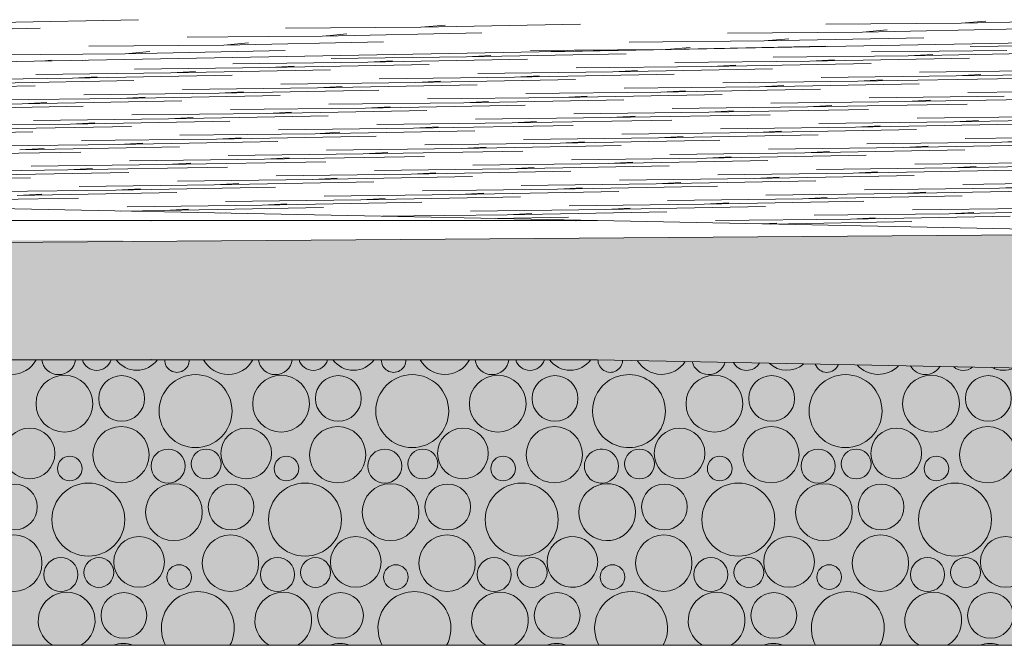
# Model space of a CAD drawing. Header units: millimetres. Extents: x -76432 to -27350, y -300 to 6935.
# Tile 66 of 75: x -29604 to -29108, y -300 to 15. Entities that reach past the tile are written whole.
import ezdxf

# ---------------------------------------------------------------- set-up
doc = ezdxf.new("R2010")
doc.units = ezdxf.units.MM
doc.header["$MEASUREMENT"] = 0
doc.layers.add('Nouveau_Terrain _ Original.Terrain', color=7, linetype='Continuous')
doc.layers.add('Nouveau_VRD _ Voirie 3d.VRD', color=7, linetype='Continuous')

# ---------------------------------------------------------------- blocks, each defined once
blk = doc.blocks.new('Élément de coupe_31')
at = {"layer": 'Nouveau_Terrain _ Original.Terrain', "linetype": 'Continuous', "lineweight": 15, "true_color": 0xf48e54}
h = blk.add_hatch(dxfattribs=at)
h.set_pattern_fill('Terre', color=33, style=0, pattern_type=2)
h.set_pattern_definition([(45, (0, 0), (-137.8858, 137.8858), []), (45, (-45.96, 45.96), (-275.7716, 275.7716), []), (45, (-91.92, 91.92), (-275.7716, 275.7716), []), (135, (-137.886, 137.886), (45.96194, 45.96194), [195, -195])])
h.paths.add_polyline_path([(-45278.93, -182.88), (-48767.24, -201.74), (-53028.52, -224.87), (-58189.71, -253.03), (-64406.44, -287.14), (-66736.01, -300), (-27349.9, -300), (-27349.9, -80.38), (-30347.05, -102.7), (-30687.31, -105.32), (-30979.52, -107.48), (-31257.53, -109.37), (-31550.89, -111.18), (-31862.67, -112.95), (-32189.06, -114.67), (-32526.08, -116.34), (-40248.03, -155.83), (-42463.99, -167.72)])
at = {"layer": 'Nouveau_Terrain _ Original.Terrain', "color": 7, "linetype": 'Continuous', "lineweight": 15}
blk.add_line((-28602.27, 12.4), (-31527.12, -42), dxfattribs=at)
at = {"layer": 'Nouveau_Terrain _ Original.Terrain', "color": 114, "linetype": 'Continuous', "lineweight": 15, "true_color": 0x00ad56}
for p, q in [((-29674.21, 8.89), (-29593.79, 10.5)), ((-29674.21, 8.89), (-29593.79, 10.5)), ((-29624.63, 13.19), (-29544.2, 14.8)), ((-29624.63, 13.19), (-29544.2, 14.8)), ((-29402.09, 10.97), (-29470.12, 10.46)), ((-29402.09, 10.97), (-29470.12, 10.46)), ((-29402.09, 10.97), (-29321.67, 12.59)), ((-29402.09, 10.97), (-29321.67, 12.59)), ((-29402.09, 10.97), (-29389.7, 12.08)), ((-29402.09, 10.97), (-29389.7, 12.08)), ((-29129.97, 12.99), (-29198, 12.49)), ((-29129.97, 12.99), (-29198, 12.49)), ((-29179.56, 8.51), (-29099.13, 10.13)), ((-29179.56, 8.51), (-29099.13, 10.13)), ((-29129.97, 12.99), (-29049.55, 14.61)), ((-29129.97, 12.99), (-29049.55, 14.61)), ((-29129.97, 12.99), (-29117.58, 14.11)), ((-29129.97, 12.99), (-29117.58, 14.11)), ((-29478.61, 6.31), (-29519.71, 6.01)), ((-29478.61, 6.31), (-29519.71, 6.01)), ((-29451.68, 6.51), (-29478.59, 6.31)), ((-29451.68, 6.51), (-29478.59, 6.31)), ((-29451.68, 6.51), (-29371.25, 8.13)), ((-29451.68, 6.51), (-29371.25, 8.13)), ((-29451.68, 6.51), (-29447.64, 6.87)), ((-29451.68, 6.51), (-29447.64, 6.87)), ((-29447.63, 6.87), (-29439.28, 7.63)), ((-29447.63, 6.87), (-29439.28, 7.63)), ((-29179.56, 8.51), (-29247.59, 8.01)), ((-29179.56, 8.51), (-29247.59, 8.01)), ((-29229.15, 4.1), (-29148.72, 5.71)), ((-29229.15, 4.1), (-29148.72, 5.71)), ((-29229.15, 4.1), (-29216.75, 5.19)), ((-29229.15, 4.1), (-29216.75, 5.19)), ((-29179.56, 8.51), (-29167.16, 9.63)), ((-29179.56, 8.51), (-29167.16, 9.63)), ((-29501.26, 2.03), (-29569.29, 1.53)), ((-29501.26, 2.03), (-29569.29, 1.53)), ((-29501.26, 2.03), (-29420.84, 3.65)), ((-29501.26, 2.03), (-29420.84, 3.65)), ((-29501.26, 2.03), (-29488.87, 3.15)), ((-29501.26, 2.03), (-29488.87, 3.15)), ((-29329.52, -1.17), (-29249.1, 0.31)), ((-29329.52, -1.17), (-29249.1, 0.31)), ((-29229.15, 4.1), (-29297.18, 3.58)), ((-29229.15, 4.1), (-29297.18, 3.58)), ((-29278.38, -0.18), (-29266.33, 0.86)), ((-29278.38, -0.18), (-29266.33, 0.86)), ((-29262.39, 0.12), (-29198.31, 1.41)), ((-29262.39, 0.12), (-29198.31, 1.41)), ((-29057.4, 2.06), (-29125.43, 1.25)), ((-29057.4, 2.06), (-29125.43, 1.25)), ((-29550.85, -2.38), (-29618.88, -2.89)), ((-29550.85, -2.38), (-29618.88, -2.89)), ((-29550.85, -2.38), (-29470.42, -0.76)), ((-29550.85, -2.38), (-29470.42, -0.76)), ((-29550.85, -2.38), (-29538.45, -1.28)), ((-29550.85, -2.38), (-29538.45, -1.28)), ((-29379.11, -3.86), (-29447.14, -4.67)), ((-29379.11, -3.86), (-29447.14, -4.67)), ((-29379.11, -3.86), (-29298.68, -2.38)), ((-29379.11, -3.86), (-29298.68, -2.38)), ((-29379.11, -3.86), (-29366.71, -3.19)), ((-29379.11, -3.86), (-29366.71, -3.19)), ((-29280.98, -0.23), (-29346.76, -0.75)), ((-29280.98, -0.23), (-29346.76, -0.75)), ((-29329.52, -1.17), (-29336.47, -1.26)), ((-29329.52, -1.17), (-29336.47, -1.26)), ((-29329.52, -1.17), (-29328.21, -1.1)), ((-29329.52, -1.17), (-29328.21, -1.1)), ((-29156.57, -3.32), (-29224.6, -4.13)), ((-29156.57, -3.32), (-29224.6, -4.13)), ((-29206.16, -6.01), (-29125.73, -4.52)), ((-29206.16, -6.01), (-29125.73, -4.52)), ((-29106.99, -0.63), (-29175.02, -1.44)), ((-29106.99, -0.63), (-29175.02, -1.44)), ((-29156.57, -3.32), (-29076.15, -1.84)), ((-29156.57, -3.32), (-29076.15, -1.84)), ((-29156.57, -3.32), (-29144.18, -2.64)), ((-29156.57, -3.32), (-29144.18, -2.64)), ((-29593.14, -6.03), (-29588.04, -5.59)), ((-29593.14, -6.03), (-29588.04, -5.59)), ((-29572.47, -5.65), (-29570.8, -5.62)), ((-29572.47, -5.65), (-29570.8, -5.62)), ((-29478.28, -9.24), (-29546.31, -10.05)), ((-29478.28, -9.24), (-29546.31, -10.05)), ((-29428.69, -6.55), (-29496.72, -7.36)), ((-29428.69, -6.55), (-29496.72, -7.36)), ((-29478.28, -9.24), (-29397.85, -7.76)), ((-29478.28, -9.24), (-29397.85, -7.76)), ((-29478.28, -9.24), (-29465.88, -8.57)), ((-29478.28, -9.24), (-29465.88, -8.57)), ((-29428.69, -6.55), (-29348.27, -5.07)), ((-29428.69, -6.55), (-29348.27, -5.07)), ((-29428.69, -6.55), (-29416.3, -5.88)), ((-29428.69, -6.55), (-29416.3, -5.88)), ((-29255.74, -8.69), (-29323.77, -9.5)), ((-29255.74, -8.69), (-29323.77, -9.5)), ((-29305.33, -11.38), (-29224.9, -9.9)), ((-29305.33, -11.38), (-29224.9, -9.9)), ((-29206.16, -6.01), (-29274.19, -6.81)), ((-29206.16, -6.01), (-29274.19, -6.81)), ((-29255.74, -8.69), (-29175.32, -7.21)), ((-29255.74, -8.69), (-29175.32, -7.21)), ((-29255.74, -8.69), (-29243.35, -8.02)), ((-29255.74, -8.69), (-29243.35, -8.02)), ((-29206.16, -6.01), (-29193.76, -5.33)), ((-29206.16, -6.01), (-29193.76, -5.33)), ((-29577.45, -14.61), (-29645.48, -15.42)), ((-29577.45, -14.61), (-29645.48, -15.42)), ((-29527.86, -11.93), (-29595.89, -12.74)), ((-29527.86, -11.93), (-29595.89, -12.74)), ((-29577.45, -14.61), (-29497.02, -13.13)), ((-29577.45, -14.61), (-29497.02, -13.13)), ((-29577.45, -14.61), (-29565.05, -13.94)), ((-29577.45, -14.61), (-29565.05, -13.94)), ((-29527.86, -11.93), (-29447.44, -10.45)), ((-29527.86, -11.93), (-29447.44, -10.45)), ((-29527.86, -11.93), (-29515.47, -11.25)), ((-29527.86, -11.93), (-29515.47, -11.25)), ((-29354.92, -14.07), (-29422.95, -14.88)), ((-29354.92, -14.07), (-29422.95, -14.88)), ((-29305.33, -11.38), (-29373.36, -12.19)), ((-29305.33, -11.38), (-29373.36, -12.19)), ((-29354.92, -14.07), (-29274.49, -12.59)), ((-29354.92, -14.07), (-29274.49, -12.59)), ((-29354.92, -14.07), (-29342.52, -13.4)), ((-29354.92, -14.07), (-29342.52, -13.4)), ((-29305.33, -11.38), (-29292.93, -10.71)), ((-29305.33, -11.38), (-29292.93, -10.71)), ((-29132.38, -13.52), (-29200.41, -14.33)), ((-29132.38, -13.52), (-29200.41, -14.33)), ((-29181.97, -16.21), (-29101.54, -14.73)), ((-29181.97, -16.21), (-29101.54, -14.73)), ((-29082.8, -10.84), (-29150.83, -11.64)), ((-29082.8, -10.84), (-29150.83, -11.64)), ((-29132.38, -13.52), (-29051.96, -12.04)), ((-29132.38, -13.52), (-29051.96, -12.04)), ((-29132.38, -13.52), (-29119.99, -12.85)), ((-29132.38, -13.52), (-29119.99, -12.85)), ((-29676.62, -19.99), (-29596.19, -18.51)), ((-29676.62, -19.99), (-29596.19, -18.51)), ((-29627.03, -17.3), (-29546.61, -15.82)), ((-29627.03, -17.3), (-29546.61, -15.82)), ((-29454.09, -19.45), (-29522.12, -20.25)), ((-29454.09, -19.45), (-29522.12, -20.25)), ((-29404.5, -16.76), (-29472.53, -17.57)), ((-29404.5, -16.76), (-29472.53, -17.57)), ((-29454.09, -19.45), (-29373.66, -17.96)), ((-29454.09, -19.45), (-29373.66, -17.96)), ((-29454.09, -19.45), (-29441.69, -18.77)), ((-29454.09, -19.45), (-29441.69, -18.77)), ((-29404.5, -16.76), (-29324.08, -15.28)), ((-29404.5, -16.76), (-29324.08, -15.28)), ((-29404.5, -16.76), (-29392.1, -16.09)), ((-29404.5, -16.76), (-29392.1, -16.09)), ((-29231.55, -18.9), (-29299.58, -19.71)), ((-29231.55, -18.9), (-29299.58, -19.71)), ((-29181.97, -16.21), (-29250, -17.02)), ((-29181.97, -16.21), (-29250, -17.02)), ((-29231.55, -18.9), (-29151.13, -17.42)), ((-29231.55, -18.9), (-29151.13, -17.42)), ((-29231.55, -18.9), (-29219.16, -18.23)), ((-29231.55, -18.9), (-29219.16, -18.23)), ((-29181.97, -16.21), (-29169.57, -15.54)), ((-29181.97, -16.21), (-29169.57, -15.54)), ((-29503.67, -22.13), (-29571.7, -22.94)), ((-29503.67, -22.13), (-29571.7, -22.94)), ((-29553.26, -24.82), (-29472.83, -23.34)), ((-29553.26, -24.82), (-29472.83, -23.34)), ((-29553.26, -24.82), (-29540.86, -24.15)), ((-29553.26, -24.82), (-29540.86, -24.15)), ((-29503.67, -22.13), (-29423.25, -20.65)), ((-29503.67, -22.13), (-29423.25, -20.65)), ((-29503.67, -22.13), (-29491.28, -21.46)), ((-29503.67, -22.13), (-29491.28, -21.46)), ((-29330.73, -24.28), (-29398.75, -25.08)), ((-29330.73, -24.28), (-29398.75, -25.08)), ((-29281.14, -21.59), (-29349.17, -22.4)), ((-29281.14, -21.59), (-29349.17, -22.4)), ((-29330.73, -24.28), (-29250.3, -22.79)), ((-29330.73, -24.28), (-29250.3, -22.79)), ((-29330.73, -24.28), (-29318.33, -23.6)), ((-29330.73, -24.28), (-29318.33, -23.6)), ((-29281.14, -21.59), (-29200.71, -20.11)), ((-29281.14, -21.59), (-29200.71, -20.11)), ((-29281.14, -21.59), (-29268.74, -20.92)), ((-29281.14, -21.59), (-29268.74, -20.92)), ((-29108.19, -23.73), (-29176.22, -24.54)), ((-29108.19, -23.73), (-29176.22, -24.54)), ((-29058.61, -21.04), (-29126.64, -21.85)), ((-29058.61, -21.04), (-29126.64, -21.85)), ((-29602.84, -27.51), (-29670.87, -28.32)), ((-29602.84, -27.51), (-29670.87, -28.32)), ((-29652.43, -30.2), (-29572, -28.72)), ((-29652.43, -30.2), (-29572, -28.72)), ((-29553.26, -24.82), (-29621.29, -25.63)), ((-29553.26, -24.82), (-29621.29, -25.63)), ((-29602.84, -27.51), (-29522.42, -26.03)), ((-29602.84, -27.51), (-29522.42, -26.03)), ((-29602.84, -27.51), (-29590.45, -26.84)), ((-29602.84, -27.51), (-29590.45, -26.84)), ((-29429.9, -29.65), (-29497.93, -30.46)), ((-29429.9, -29.65), (-29497.93, -30.46)), ((-29380.31, -26.96), (-29448.34, -27.77)), ((-29380.31, -26.96), (-29448.34, -27.77)), ((-29429.9, -29.65), (-29349.47, -28.17)), ((-29429.9, -29.65), (-29349.47, -28.17)), ((-29429.9, -29.65), (-29417.5, -28.98)), ((-29429.9, -29.65), (-29417.5, -28.98)), ((-29380.31, -26.96), (-29299.88, -25.48)), ((-29380.31, -26.96), (-29299.88, -25.48)), ((-29380.31, -26.96), (-29367.91, -26.29)), ((-29380.31, -26.96), (-29367.91, -26.29)), ((-29207.36, -29.11), (-29275.39, -29.91)), ((-29207.36, -29.11), (-29275.39, -29.91)), ((-29157.78, -26.42), (-29225.81, -27.23)), ((-29157.78, -26.42), (-29225.81, -27.23)), ((-29207.36, -29.11), (-29126.94, -27.63)), ((-29207.36, -29.11), (-29126.94, -27.63)), ((-29207.36, -29.11), (-29194.97, -28.43)), ((-29207.36, -29.11), (-29194.97, -28.43)), ((-29157.78, -26.42), (-29077.35, -24.94)), ((-29157.78, -26.42), (-29077.35, -24.94)), ((-29157.78, -26.42), (-29145.38, -25.75)), ((-29157.78, -26.42), (-29145.38, -25.75)), ((-29479.48, -32.34), (-29547.51, -33.15)), ((-29479.48, -32.34), (-29547.51, -33.15)), ((-29529.07, -35.03), (-29448.64, -33.55)), ((-29529.07, -35.03), (-29448.64, -33.55)), ((-29529.07, -35.03), (-29516.67, -34.36)), ((-29529.07, -35.03), (-29516.67, -34.36)), ((-29479.48, -32.34), (-29399.06, -30.86)), ((-29479.48, -32.34), (-29399.06, -30.86)), ((-29479.48, -32.34), (-29467.09, -31.67)), ((-29479.48, -32.34), (-29467.09, -31.67)), ((-29306.53, -34.48), (-29374.56, -35.29)), ((-29306.53, -34.48), (-29374.56, -35.29)), ((-29256.95, -31.79), (-29324.98, -32.6)), ((-29256.95, -31.79), (-29324.98, -32.6)), ((-29306.53, -34.48), (-29226.11, -33)), ((-29306.53, -34.48), (-29226.11, -33)), ((-29306.53, -34.48), (-29294.14, -33.81)), ((-29306.53, -34.48), (-29294.14, -33.81)), ((-29256.95, -31.79), (-29176.52, -30.31)), ((-29256.95, -31.79), (-29176.52, -30.31)), ((-29256.95, -31.79), (-29244.55, -31.12)), ((-29256.95, -31.79), (-29244.55, -31.12)), ((-29084, -33.94), (-29152.03, -34.74)), ((-29084, -33.94), (-29152.03, -34.74)), ((-29578.65, -37.72), (-29646.68, -38.52)), ((-29578.65, -37.72), (-29646.68, -38.52)), ((-29628.24, -40.4), (-29547.81, -38.92)), ((-29628.24, -40.4), (-29547.81, -38.92)), ((-29529.07, -35.03), (-29597.1, -35.84)), ((-29529.07, -35.03), (-29597.1, -35.84)), ((-29578.65, -37.72), (-29498.23, -36.24)), ((-29578.65, -37.72), (-29498.23, -36.24)), ((-29578.65, -37.72), (-29566.26, -37.04)), ((-29578.65, -37.72), (-29566.26, -37.04)), ((-29356.12, -37.17), (-29424.15, -37.98)), ((-29356.12, -37.17), (-29424.15, -37.98)), ((-29405.71, -39.86), (-29325.28, -38.38)), ((-29405.71, -39.86), (-29325.28, -38.38)), ((-29405.71, -39.86), (-29393.31, -39.19)), ((-29405.71, -39.86), (-29393.31, -39.19)), ((-29356.12, -37.17), (-29275.69, -35.69)), ((-29356.12, -37.17), (-29275.69, -35.69)), ((-29356.12, -37.17), (-29343.72, -36.5)), ((-29356.12, -37.17), (-29343.72, -36.5)), ((-29183.17, -39.31), (-29251.2, -40.12)), ((-29183.17, -39.31), (-29251.2, -40.12)), ((-29133.59, -36.62), (-29201.62, -37.43)), ((-29133.59, -36.62), (-29201.62, -37.43)), ((-29183.17, -39.31), (-29102.75, -37.83)), ((-29183.17, -39.31), (-29102.75, -37.83)), ((-29183.17, -39.31), (-29170.78, -38.64)), ((-29183.17, -39.31), (-29170.78, -38.64)), ((-29133.59, -36.62), (-29053.16, -35.14)), ((-29133.59, -36.62), (-29053.16, -35.14)), ((-29133.59, -36.62), (-29121.19, -35.95)), ((-29133.59, -36.62), (-29121.19, -35.95)), ((-29677.82, -43.09), (-29597.4, -41.61)), ((-29677.82, -43.09), (-29597.4, -41.61)), ((-29455.29, -42.55), (-29523.32, -43.35)), ((-29455.29, -42.55), (-29523.32, -43.35)), ((-29504.88, -45.23), (-29424.45, -43.75)), ((-29504.88, -45.23), (-29424.45, -43.75)), ((-29504.88, -45.23), (-29492.48, -44.56)), ((-29504.88, -45.23), (-29492.48, -44.56)), ((-29405.71, -39.86), (-29473.73, -40.67)), ((-29405.71, -39.86), (-29473.73, -40.67)), ((-29455.29, -42.55), (-29374.87, -41.07)), ((-29455.29, -42.55), (-29374.87, -41.07)), ((-29455.29, -42.55), (-29442.89, -41.87)), ((-29455.29, -42.55), (-29442.89, -41.87)), ((-29232.76, -42), (-29300.79, -42.81)), ((-29232.76, -42), (-29300.79, -42.81)), ((-29282.34, -44.69), (-29201.92, -43.21)), ((-29282.34, -44.69), (-29201.92, -43.21)), ((-29282.34, -44.69), (-29269.95, -44.02)), ((-29282.34, -44.69), (-29269.95, -44.02)), ((-29232.76, -42), (-29152.33, -40.52)), ((-29232.76, -42), (-29152.33, -40.52)), ((-29232.76, -42), (-29220.36, -41.33)), ((-29232.76, -42), (-29220.36, -41.33)), ((-29059.81, -44.14), (-29127.84, -44.95)), ((-29059.81, -44.14), (-29127.84, -44.95)), ((-29554.46, -47.92), (-29622.49, -48.73)), ((-29554.46, -47.92), (-29622.49, -48.73)), ((-29604.05, -50.61), (-29523.62, -49.13)), ((-29604.05, -50.61), (-29523.62, -49.13)), ((-29504.88, -45.23), (-29572.91, -46.04)), ((-29504.88, -45.23), (-29572.91, -46.04)), ((-29554.46, -47.92), (-29474.04, -46.44)), ((-29554.46, -47.92), (-29474.04, -46.44)), ((-29554.46, -47.92), (-29542.07, -47.25)), ((-29554.46, -47.92), (-29542.07, -47.25)), ((-29331.93, -47.38), (-29399.96, -48.18)), ((-29331.93, -47.38), (-29399.96, -48.18)), ((-29381.51, -50.06), (-29301.09, -48.58)), ((-29381.51, -50.06), (-29301.09, -48.58)), ((-29381.51, -50.06), (-29369.12, -49.39)), ((-29381.51, -50.06), (-29369.12, -49.39)), ((-29282.34, -44.69), (-29350.37, -45.5)), ((-29282.34, -44.69), (-29350.37, -45.5)), ((-29331.93, -47.38), (-29251.5, -45.9)), ((-29331.93, -47.38), (-29251.5, -45.9)), ((-29331.93, -47.38), (-29319.53, -46.7)), ((-29331.93, -47.38), (-29319.53, -46.7)), ((-29158.98, -49.52), (-29227.01, -50.33)), ((-29158.98, -49.52), (-29227.01, -50.33)), ((-29109.4, -46.83), (-29177.43, -47.64)), ((-29109.4, -46.83), (-29177.43, -47.64)), ((-29158.98, -49.52), (-29078.56, -48.04)), ((-29158.98, -49.52), (-29078.56, -48.04)), ((-29158.98, -49.52), (-29146.59, -48.85)), ((-29158.98, -49.52), (-29146.59, -48.85)), ((-29109.4, -46.83), (-29028.97, -45.35)), ((-29109.4, -46.83), (-29028.97, -45.35)), ((-29109.4, -46.83), (-29097, -46.16)), ((-29109.4, -46.83), (-29097, -46.16)), ((-29653.63, -53.3), (-29573.21, -51.82)), ((-29653.63, -53.3), (-29573.21, -51.82)), ((-29604.05, -50.61), (-29591.65, -49.94)), ((-29604.05, -50.61), (-29591.65, -49.94)), ((-29431.1, -52.75), (-29499.13, -53.56)), ((-29431.1, -52.75), (-29499.13, -53.56)), ((-29480.69, -55.44), (-29400.26, -53.96)), ((-29480.69, -55.44), (-29400.26, -53.96)), ((-29381.51, -50.06), (-29449.54, -50.87)), ((-29381.51, -50.06), (-29449.54, -50.87)), ((-29431.1, -52.75), (-29350.67, -51.27)), ((-29431.1, -52.75), (-29350.67, -51.27)), ((-29431.1, -52.75), (-29418.7, -52.08)), ((-29431.1, -52.75), (-29418.7, -52.08)), ((-29208.57, -52.21), (-29276.6, -53.01)), ((-29208.57, -52.21), (-29276.6, -53.01)), ((-29258.15, -54.89), (-29177.73, -53.41)), ((-29258.15, -54.89), (-29177.73, -53.41)), ((-29258.15, -54.89), (-29245.76, -54.22)), ((-29258.15, -54.89), (-29245.76, -54.22)), ((-29208.57, -52.21), (-29128.14, -50.73)), ((-29208.57, -52.21), (-29128.14, -50.73)), ((-29208.57, -52.21), (-29196.17, -51.53)), ((-29208.57, -52.21), (-29196.17, -51.53)), ((-29530.27, -58.13), (-29598.3, -58.94)), ((-29530.27, -58.13), (-29598.3, -58.94)), ((-29579.86, -60.82), (-29499.43, -59.34)), ((-29579.86, -60.82), (-29499.43, -59.34)), ((-29480.69, -55.44), (-29548.72, -56.25)), ((-29480.69, -55.44), (-29548.72, -56.25)), ((-29530.27, -58.13), (-29449.85, -56.65)), ((-29530.27, -58.13), (-29449.85, -56.65)), ((-29530.27, -58.13), (-29517.87, -57.46)), ((-29530.27, -58.13), (-29517.87, -57.46)), ((-29480.69, -55.44), (-29468.29, -54.77)), ((-29480.69, -55.44), (-29468.29, -54.77)), ((-29307.74, -57.58), (-29375.77, -58.39)), ((-29307.74, -57.58), (-29375.77, -58.39)), ((-29357.32, -60.27), (-29276.9, -58.79)), ((-29357.32, -60.27), (-29276.9, -58.79)), ((-29258.15, -54.89), (-29326.18, -55.7)), ((-29258.15, -54.89), (-29326.18, -55.7)), ((-29307.74, -57.58), (-29227.31, -56.1)), ((-29307.74, -57.58), (-29227.31, -56.1)), ((-29307.74, -57.58), (-29295.34, -56.91)), ((-29307.74, -57.58), (-29295.34, -56.91)), ((-29085.21, -57.04), (-29153.24, -57.85)), ((-29085.21, -57.04), (-29153.24, -57.85)), ((-29134.79, -59.72), (-29054.37, -58.24)), ((-29134.79, -59.72), (-29054.37, -58.24)), ((-29134.79, -59.72), (-29122.4, -59.05)), ((-29134.79, -59.72), (-29122.4, -59.05)), ((-29579.86, -60.82), (-29647.89, -61.62)), ((-29579.86, -60.82), (-29647.89, -61.62)), ((-29629.44, -63.5), (-29549.02, -62.02)), ((-29629.44, -63.5), (-29549.02, -62.02)), ((-29579.86, -60.82), (-29567.46, -60.14)), ((-29579.86, -60.82), (-29567.46, -60.14)), ((-29406.91, -62.96), (-29474.94, -63.77)), ((-29406.91, -62.96), (-29474.94, -63.77)), ((-29456.5, -65.65), (-29376.07, -64.17)), ((-29456.5, -65.65), (-29376.07, -64.17)), ((-29357.32, -60.27), (-29425.35, -61.08)), ((-29357.32, -60.27), (-29425.35, -61.08)), ((-29406.91, -62.96), (-29326.48, -61.48)), ((-29406.91, -62.96), (-29326.48, -61.48)), ((-29406.91, -62.96), (-29394.51, -62.29)), ((-29406.91, -62.96), (-29394.51, -62.29)), ((-29357.32, -60.27), (-29344.93, -59.6)), ((-29357.32, -60.27), (-29344.93, -59.6)), ((-29184.38, -62.41), (-29252.41, -63.22)), ((-29184.38, -62.41), (-29252.41, -63.22)), ((-29233.96, -65.1), (-29153.54, -63.62)), ((-29233.96, -65.1), (-29153.54, -63.62)), ((-29233.96, -65.1), (-29221.57, -64.43)), ((-29233.96, -65.1), (-29221.57, -64.43)), ((-29134.79, -59.72), (-29202.82, -60.53)), ((-29134.79, -59.72), (-29202.82, -60.53)), ((-29184.38, -62.41), (-29103.95, -60.93)), ((-29184.38, -62.41), (-29103.95, -60.93)), ((-29184.38, -62.41), (-29171.98, -61.74)), ((-29184.38, -62.41), (-29171.98, -61.74)), ((-29679.03, -66.19), (-29598.6, -64.71)), ((-29679.03, -66.19), (-29598.6, -64.71)), ((-29506.08, -68.33), (-29574.11, -69.14)), ((-29506.08, -68.33), (-29574.11, -69.14)), ((-29456.5, -65.65), (-29524.52, -66.45)), ((-29456.5, -65.65), (-29524.52, -66.45)), ((-29506.08, -68.33), (-29425.65, -66.85)), ((-29506.08, -68.33), (-29425.65, -66.85)), ((-29506.08, -68.33), (-29493.68, -67.66)), ((-29506.08, -68.33), (-29493.68, -67.66)), ((-29456.5, -65.65), (-29444.1, -64.97)), ((-29456.5, -65.65), (-29444.1, -64.97)), ((-29283.55, -67.79), (-29351.58, -68.6)), ((-29283.55, -67.79), (-29351.58, -68.6)), ((-29333.13, -70.48), (-29252.71, -69)), ((-29333.13, -70.48), (-29252.71, -69)), ((-29233.96, -65.1), (-29301.99, -65.91)), ((-29233.96, -65.1), (-29301.99, -65.91)), ((-29283.55, -67.79), (-29203.12, -66.31)), ((-29283.55, -67.79), (-29203.12, -66.31)), ((-29283.55, -67.79), (-29271.15, -67.12)), ((-29283.55, -67.79), (-29271.15, -67.12)), ((-29061.02, -67.24), (-29129.05, -68.05)), ((-29061.02, -67.24), (-29129.05, -68.05)), ((-29110.6, -69.93), (-29030.18, -68.45)), ((-29110.6, -69.93), (-29030.18, -68.45)), ((-29110.6, -69.93), (-29098.2, -69.26)), ((-29110.6, -69.93), (-29098.2, -69.26)), ((-29555.67, -71.02), (-29623.7, -71.83)), ((-29555.67, -71.02), (-29623.7, -71.83)), ((-29605.25, -73.71), (-29524.83, -72.23)), ((-29605.25, -73.71), (-29524.83, -72.23)), ((-29605.25, -73.71), (-29592.86, -73.04)), ((-29605.25, -73.71), (-29592.86, -73.04)), ((-29555.67, -71.02), (-29475.24, -69.54)), ((-29555.67, -71.02), (-29475.24, -69.54)), ((-29555.67, -71.02), (-29543.27, -70.35)), ((-29555.67, -71.02), (-29543.27, -70.35)), ((-29382.72, -73.16), (-29450.75, -73.97)), ((-29382.72, -73.16), (-29450.75, -73.97)), ((-29432.3, -75.85), (-29351.88, -74.37)), ((-29432.3, -75.85), (-29351.88, -74.37)), ((-29333.13, -70.48), (-29401.16, -71.29)), ((-29333.13, -70.48), (-29401.16, -71.29)), ((-29382.72, -73.16), (-29302.29, -71.68)), ((-29382.72, -73.16), (-29302.29, -71.68)), ((-29382.72, -73.16), (-29370.32, -72.49)), ((-29382.72, -73.16), (-29370.32, -72.49)), ((-29333.13, -70.48), (-29320.74, -69.8)), ((-29333.13, -70.48), (-29320.74, -69.8)), ((-29160.19, -72.62), (-29228.22, -73.43)), ((-29160.19, -72.62), (-29228.22, -73.43)), ((-29209.77, -75.31), (-29129.35, -73.83)), ((-29209.77, -75.31), (-29129.35, -73.83)), ((-29110.6, -69.93), (-29178.63, -70.74)), ((-29110.6, -69.93), (-29178.63, -70.74)), ((-29160.19, -72.62), (-29079.76, -71.14)), ((-29160.19, -72.62), (-29079.76, -71.14)), ((-29160.19, -72.62), (-29147.79, -71.95)), ((-29160.19, -72.62), (-29147.79, -71.95)), ((-29654.84, -76.4), (-29574.41, -74.92)), ((-29654.84, -76.4), (-29574.41, -74.92)), ((-29481.89, -78.54), (-29549.92, -79.35)), ((-29481.89, -78.54), (-29549.92, -79.35)), ((-29432.3, -75.85), (-29500.33, -76.66)), ((-29432.3, -75.85), (-29500.33, -76.66)), ((-29481.89, -78.54), (-29401.46, -77.06)), ((-29481.89, -78.54), (-29401.46, -77.06)), ((-29481.89, -78.54), (-29469.49, -77.87)), ((-29481.89, -78.54), (-29469.49, -77.87)), ((-29432.3, -75.85), (-29419.91, -75.18)), ((-29432.3, -75.85), (-29419.91, -75.18)), ((-29259.36, -77.99), (-29327.39, -78.8)), ((-29259.36, -77.99), (-29327.39, -78.8)), ((-29308.94, -80.68), (-29228.52, -79.2)), ((-29308.94, -80.68), (-29228.52, -79.2)), ((-29209.77, -75.31), (-29277.8, -76.12)), ((-29209.77, -75.31), (-29277.8, -76.12)), ((-29259.36, -77.99), (-29178.93, -76.51)), ((-29259.36, -77.99), (-29178.93, -76.51)), ((-29259.36, -77.99), (-29246.96, -77.32)), ((-29259.36, -77.99), (-29246.96, -77.32)), ((-29209.77, -75.31), (-29197.38, -74.63)), ((-29209.77, -75.31), (-29197.38, -74.63)), ((-29531.48, -81.23), (-29553.03, -81.48)), ((-29531.48, -81.23), (-29553.03, -81.48)), ((-29531.48, -81.23), (-29451.05, -79.75)), ((-29531.48, -81.23), (-29451.05, -79.75)), ((-29531.48, -81.23), (-29519.08, -80.56)), ((-29531.48, -81.23), (-29519.08, -80.56)), ((-29503.15, -82.48), (-29500.64, -82.44)), ((-29503.15, -82.48), (-29500.64, -82.44)), ((-29358.53, -83.37), (-29421.38, -84.12)), ((-29358.53, -83.37), (-29421.38, -84.12)), ((-29308.94, -80.68), (-29376.97, -81.49)), ((-29308.94, -80.68), (-29376.97, -81.49)), ((-29358.53, -83.37), (-29278.1, -81.89)), ((-29358.53, -83.37), (-29278.1, -81.89)), ((-29358.53, -83.37), (-29346.13, -82.7)), ((-29358.53, -83.37), (-29346.13, -82.7)), ((-29308.94, -80.68), (-29296.55, -80.01)), ((-29308.94, -80.68), (-29296.55, -80.01)), ((-29136, -82.83), (-29204.03, -83.63)), ((-29136, -82.83), (-29204.03, -83.63)), ((-29185.58, -85.51), (-29105.16, -84.03)), ((-29185.58, -85.51), (-29105.16, -84.03)), ((-29086.41, -80.14), (-29154.44, -80.95)), ((-29086.41, -80.14), (-29154.44, -80.95)), ((-29136, -82.83), (-29055.57, -81.34)), ((-29136, -82.83), (-29055.57, -81.34)), ((-29136, -82.83), (-29123.6, -82.15)), ((-29136, -82.83), (-29123.6, -82.15)), ((-29364.49, -85.26), (-29327.69, -84.58)), ((-29364.49, -85.26), (-29327.69, -84.58)), ((-29185.58, -85.51), (-29253.61, -86.32)), ((-29185.58, -85.51), (-29253.61, -86.32)), ((-29230.33, -87.94), (-29222.77, -87.53)), ((-29230.33, -87.94), (-29222.77, -87.53)), ((-29225.82, -88.03), (-29154.74, -86.72)), ((-29225.82, -88.03), (-29154.74, -86.72)), ((-29185.58, -85.51), (-29173.19, -84.84)), ((-29185.58, -85.51), (-29173.19, -84.84))]:
    blk.add_line(p, q, dxfattribs=at)
at = {"layer": 'Nouveau_Terrain _ Original.Terrain', "color": 7, "linetype": 'Continuous', "lineweight": 15, "flags": 128}
for points in [[(-27349.9, -80.38), (-30347.05, -102.7), (-30687.31, -105.32), (-30979.52, -107.48), (-31257.53, -109.37), (-31550.89, -111.18), (-31862.67, -112.95), (-32189.06, -114.67), (-32526.08, -116.34), (-40248.03, -155.83), (-42463.99, -167.72), (-45278.93, -182.88), (-48767.24, -201.74), (-53028.52, -224.87), (-58189.71, -253.03), (-64406.44, -287.14), (-66736.01, -300)], [(-27349.9, -300), (-28357.28, -300), (-28477.28, -300), (-28627.28, -300), (-28747.28, -300), (-29313.09, -300), (-64105.84, -300)]]:
    blk.add_lwpolyline(points, dxfattribs=at)
blk = doc.blocks.new('*X35')
at = {"layer": 'Nouveau_VRD _ Voirie 3d.VRD', "color": 33, "linetype": 'Continuous', "lineweight": 15, "true_color": 0xf48e54}
for centre, radius in [((-29254.18, -178.42), 14.31), ((-29225.37, -175.78), 11.51), ((-29188.14, -182.16), 18.36), ((-29145.07, -178.42), 14.31), ((-29116.26, -175.78), 11.51), ((-29271.72, -203.44), 12.77), ((-29225.68, -204.09), 14.19), ((-29162.61, -203.44), 12.77), ((-29116.56, -204.09), 14.19), ((-29291.93, -208.76), 7.52), ((-29201.97, -209.82), 8.58), ((-29182.82, -208.76), 7.52), ((-29251.51, -211.06), 6.2), ((-29142.39, -211.06), 6.2), ((-29279.37, -230.38), 11.51), ((-29242.14, -236.76), 18.36), ((-29199.07, -233.02), 14.31), ((-29170.26, -230.38), 11.51), ((-29133.02, -236.76), 18.36), ((-29279.68, -258.69), 14.19), ((-29216.61, -258.04), 12.77), ((-29170.56, -258.69), 14.19), ((-29107.49, -258.04), 12.77), ((-29255.97, -264.42), 8.58), ((-29236.82, -263.35), 7.52), ((-29146.85, -264.42), 8.58), ((-29127.71, -263.35), 7.52), ((-29305.51, -265.66), 6.2), ((-29196.39, -265.66), 6.2), ((-29224.26, -284.98), 11.51), ((-29115.15, -284.98), 11.51)]:
    blk.add_circle(centre, radius, dxfattribs=at)
for centre, radius, start, end in [((-29306.62, -156.46), 6.2, 178.5181, 359.1904), ((-29280.79, -149.49), 14.19, 210.5396, 327.1689), ((-29257.08, -155.22), 8.58, 193.7009, 344.0076), ((-29237.93, -154.16), 7.52, 207.8303, 329.8782), ((-29217.72, -148.84), 12.77, 226.0522, 311.6563), ((-29197.51, -156.46), 6.2, 199.0894, 338.6191), ((-29171.68, -149.49), 14.19, 221.6183, 316.0901), ((-29147.97, -155.22), 8.58, 209.5597, 328.1487), ((-29128.82, -154.16), 7.52, 229.6137, 308.0948), ((-29108.61, -148.84), 12.77, 243.6264, 294.082), ((-29297.25, -182.16), 18.36, 210.4018, 149.5982), ((-29311.08, -209.82), 8.58, 256.4494, 103.5506), ((-29308.18, -233.02), 14.31, 249.9435, 110.0565), ((-29325.72, -258.04), 12.77, 351.6557, 8.3443), ((-29296.14, -291.36), 18.36, 331.9273, 157.3786), ((-29253.07, -287.62), 14.31, 300.1222, 239.8778), ((-29187.02, -291.36), 18.36, 331.9273, 208.0727), ((-29143.96, -287.62), 14.31, 300.1222, 239.8778), ((-29296.14, -291.36), 18.36, 202.6214, 208.0727), ((-29270.61, -312.63), 12.77, 81.7675, 98.2325), ((-29224.56, -313.28), 14.19, 69.3886, 110.6114), ((-29161.49, -312.63), 12.77, 81.7675, 98.2325), ((-29115.45, -313.28), 14.19, 69.3886, 110.6114)]:
    blk.add_arc(centre, radius, start, end, dxfattribs=at)
blk = doc.blocks.new('*X36')
at = {"layer": 'Nouveau_VRD _ Voirie 3d.VRD', "linetype": 'Continuous', "lineweight": 15, "true_color": 0xb5b5b5}
blk.add_hatch(color=253, dxfattribs=at).paths.add_polyline_path([(-29126.82, -150.02), (-29125.82, -100.03), (-29311.79, -96.31), (-29312.79, -146.3)])
at = {"layer": 'Nouveau_VRD _ Voirie 3d.VRD', "color": 253, "linetype": 'Continuous', "lineweight": 15, "true_color": 0xb5b5b5}
blk.add_point((-29113.03, -160.3), dxfattribs=at)
blk = doc.blocks.new('Élément de coupe_34')
at = {"layer": 'Nouveau_VRD _ Voirie 3d.VRD', "color": 7, "linetype": 'Continuous', "lineweight": 15}
for p, q in [((-29313.09, -86.28), (-28627.28, -100)), ((-29313.09, -156.3), (-28627.28, -170.01))]:
    blk.add_line(p, q, dxfattribs=at)
at = {"layer": 'Nouveau_VRD _ Voirie 3d.VRD', "lineweight": 0}
for name in ['*X36', '*X35']:
    blk.add_blockref(name, (0, 0), dxfattribs=at)
blk = doc.blocks.new('*X452')
at = {"layer": 'Nouveau_VRD _ Voirie 3d.VRD', "color": 33, "linetype": 'Continuous', "lineweight": 15, "true_color": 0xf48e54}
for centre, radius in [((-29581.52, -178.42), 14.31), ((-29552.71, -175.78), 11.51), ((-29515.47, -182.16), 18.36), ((-29472.4, -178.42), 14.31), ((-29443.59, -175.78), 11.51), ((-29406.36, -182.16), 18.36), ((-29363.29, -178.42), 14.31), ((-29334.48, -175.78), 11.51), ((-29599.06, -203.44), 12.77), ((-29553.01, -204.09), 14.19), ((-29489.94, -203.44), 12.77), ((-29443.9, -204.09), 14.19), ((-29380.83, -203.44), 12.77), ((-29334.79, -204.09), 14.19), ((-29529.3, -209.82), 8.58), ((-29510.16, -208.76), 7.52), ((-29420.19, -209.82), 8.58), ((-29401.04, -208.76), 7.52), ((-29578.84, -211.06), 6.2), ((-29469.73, -211.06), 6.2), ((-29360.62, -211.06), 6.2), ((-29606.71, -230.38), 11.51), ((-29569.47, -236.76), 18.36), ((-29526.4, -233.02), 14.31), ((-29497.59, -230.38), 11.51), ((-29460.36, -236.76), 18.36), ((-29417.29, -233.02), 14.31), ((-29388.48, -230.38), 11.51), ((-29351.25, -236.76), 18.36), ((-29607.01, -258.69), 14.19), ((-29543.94, -258.04), 12.77), ((-29497.9, -258.69), 14.19), ((-29434.83, -258.04), 12.77), ((-29388.79, -258.69), 14.19), ((-29583.3, -264.42), 8.58), ((-29564.16, -263.35), 7.52), ((-29474.19, -264.42), 8.58), ((-29455.04, -263.35), 7.52), ((-29365.08, -264.42), 8.58), ((-29345.93, -263.35), 7.52), ((-29523.73, -265.66), 6.2), ((-29414.62, -265.66), 6.2), ((-29551.59, -284.98), 11.51), ((-29442.48, -284.98), 11.51), ((-29333.37, -284.98), 11.51)]:
    blk.add_circle(centre, radius, dxfattribs=at)
for centre, radius, start, end in [((-29608.12, -149.49), 14.19, 208.6751, 331.3249), ((-29584.42, -155.22), 8.58, 187.2196, 352.7804), ((-29565.27, -154.16), 7.52, 196.5415, 343.4585), ((-29545.06, -148.84), 12.77, 215.763, 324.237), ((-29524.84, -156.46), 6.2, 178.4685, 1.5315), ((-29499.01, -149.49), 14.19, 208.6751, 331.3249), ((-29475.3, -155.22), 8.58, 187.2196, 352.7804), ((-29456.16, -154.16), 7.52, 196.5415, 343.4585), ((-29435.94, -148.84), 12.77, 215.763, 324.237), ((-29415.73, -156.46), 6.2, 178.4685, 1.5315), ((-29389.9, -149.49), 14.19, 208.6751, 331.3249), ((-29366.19, -155.22), 8.58, 187.2196, 352.7804), ((-29347.04, -154.16), 7.52, 196.5415, 343.4585), ((-29326.83, -148.84), 12.77, 215.763, 324.237), ((-29297.25, -182.16), 18.36, 149.5982, 210.4018), ((-29311.08, -209.82), 8.58, 103.5506, 256.4494), ((-29308.18, -233.02), 14.31, 110.0565, 249.9435), ((-29325.72, -258.04), 12.77, 8.3443, 351.6557), ((-29580.4, -287.62), 14.31, 300.1222, 239.8778), ((-29514.36, -291.36), 18.36, 331.9273, 208.0727), ((-29471.29, -287.62), 14.31, 300.1222, 239.8778), ((-29405.25, -291.36), 18.36, 331.9273, 208.0727), ((-29362.18, -287.62), 14.31, 300.1222, 239.8778), ((-29296.14, -291.36), 18.36, 157.3786, 202.6214), ((-29597.94, -312.63), 12.77, 81.7675, 98.2325), ((-29551.9, -313.28), 14.19, 69.3886, 110.6114), ((-29488.83, -312.63), 12.77, 81.7675, 98.2325), ((-29442.79, -313.28), 14.19, 69.3886, 110.6114), ((-29379.72, -312.63), 12.77, 81.7675, 98.2325), ((-29333.68, -313.28), 14.19, 69.3886, 110.6114)]:
    blk.add_arc(centre, radius, start, end, dxfattribs=at)
blk = doc.blocks.new('*X453')
at = {"layer": 'Nouveau_VRD _ Voirie 3d.VRD', "linetype": 'Continuous', "lineweight": 15, "true_color": 0xb5b5b5}
for points in [[(-29737.95, -96.29), (-29737.95, -146.3), (-29551.91, -146.3), (-29551.91, -96.29)], [(-29523.9, -96.29), (-29523.9, -146.3), (-29337.87, -146.3), (-29337.87, -96.29)]]:
    blk.add_hatch(color=253, dxfattribs=at).paths.add_polyline_path(points)
at = {"layer": 'Nouveau_VRD _ Voirie 3d.VRD', "color": 253, "linetype": 'Continuous', "lineweight": 15, "true_color": 0xb5b5b5}
for p in [(-29537.91, -86.28), (-29323.86, -86.28), (-29537.91, -156.3)]:
    blk.add_point(p, dxfattribs=at)
blk = doc.blocks.new('Élément de coupe_449')
at = {"layer": 'Nouveau_VRD _ Voirie 3d.VRD', "color": 251, "linetype": 'Continuous', "lineweight": 15, "true_color": 0x6a6a6a}
blk.add_line((-29313.09, -86.28), (-33627.28, 0), dxfattribs=at)
at = {"layer": 'Nouveau_VRD _ Voirie 3d.VRD', "color": 7, "linetype": 'Continuous', "lineweight": 15}
for p, q in [((-29313.09, -86.28), (-64106.1, -86.28)), ((-29313.09, -156.3), (-64106.21, -156.3))]:
    blk.add_line(p, q, dxfattribs=at)
at = {"layer": 'Nouveau_VRD _ Voirie 3d.VRD', "lineweight": 0}
for name in ['*X453', '*X452']:
    blk.add_blockref(name, (0, 0), dxfattribs=at)

msp = doc.modelspace()

# ---------------------------------------------------------------- block references
at = {"layer": 'Nouveau_Terrain _ Original.Terrain', "lineweight": 0}
msp.add_blockref('Élément de coupe_31', (0, 0), dxfattribs=at)
at = {"layer": 'Nouveau_VRD _ Voirie 3d.VRD', "lineweight": 0}
for name in ['Élément de coupe_449', 'Élément de coupe_34']:
    msp.add_blockref(name, (0, 0), dxfattribs=at)

doc.saveas('drawing.dxf')
